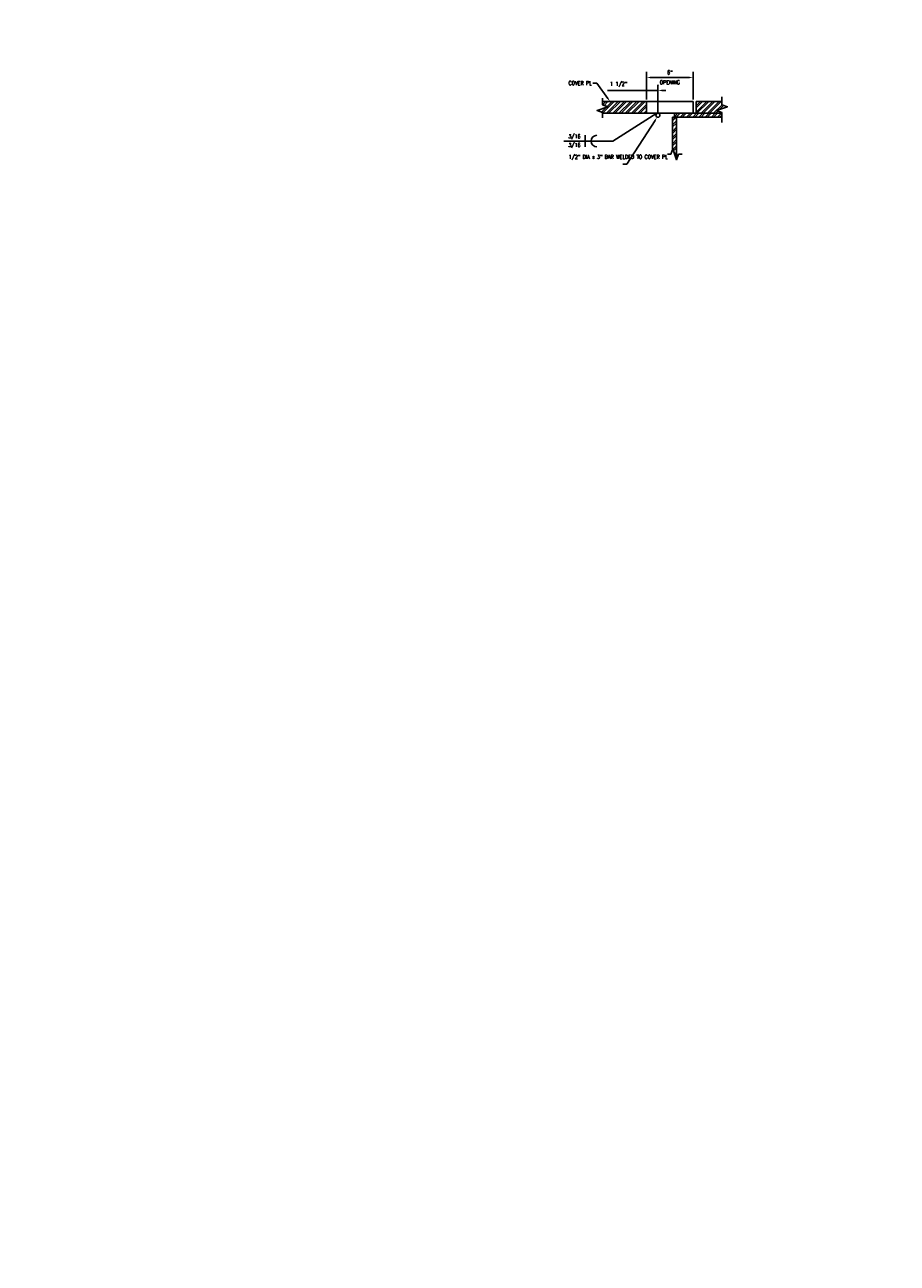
# Model space of a CAD drawing. Header units: inches. Extents: x 0 to 497, y -395 to 0.
# Tile 9 of 33: x 0 to 111, y -158 to 0. Entities that reach past the tile are written whole.
import ezdxf
from ezdxf import colors
from ezdxf.entities.mleader import LeaderData, LeaderLine
from ezdxf.enums import TextEntityAlignment as Align
from ezdxf.math import Vec2, Vec3

# ---------------------------------------------------------------- set-up
doc = ezdxf.new("R2010")
doc.units = ezdxf.units.IN
doc.header["$MEASUREMENT"] = 0
for name, color, linetype in [('S-ANNO-DIMS', 1, 'Continuous'), ('S-ANNO-TEXT', 2, 'Continuous'), ('S-DETL-MEDM', 3, 'Continuous'), ('S-DETL-PATT', 1, 'Continuous')]:
    doc.layers.add(name, color=color, linetype=linetype)
doc.layers.add('S-ANNO-SYMB', color=2, linetype='Continuous', lineweight=25)
doc.styles.add('Annotative', font='romans.shx', dxfattribs={"width": 0.8, "height": 0.125})
doc.styles.get("Standard").update_dxf_attribs({"font": 'romans.shx', "width": 0.8})
doc.dimstyles.new('Annotative', dxfattribs={"dimscale": 0, "dimtxt": 0.125, "dimasz": 0.125, "dimexe": 0.179688, "dimexo": 0.0625, "dimgap": 0.09, "dimtad": 1, "dimdec": 3, "dimzin": 3, "dimdsep": 46, "dimlunit": 4, "dimtxsty": 'Annotative', "dimcen": 0.09, "dimclrt": 2, "dimazin": 2, "dimtfac": 1, "dimtdec": 3, "dimtmove": 1, "dimatfit": 3, "dimfxl": 1, "dimtfill": 1, "dimfrac": 2, "dimtolj": 1, "dimtzin": 0, "dimarcsym": 0})

# ---------------------------------------------------------------- blocks, each defined once
blk = doc.blocks.new('*D40')
at = {"layer": 'Defpoints', "color": 0, "transparency": 16777216}
for p in [(79.32, -6.74), (79.32, -9.8), (85.31, -9.8)]:
    blk.add_point(p, dxfattribs=at)
at = {"layer": 'S-ANNO-DIMS', "color": 0, "lineweight": -2, "transparency": 16777216}
for p, q in [((79.32, -9.55), (79.32, -6.02)), ((85.31, -9.55), (85.31, -6.02)), ((84.81, -6.74), (79.82, -6.74))]:
    blk.add_line(p, q, dxfattribs=at)
at = {"layer": 'S-ANNO-DIMS', "color": 0, "transparency": 16777216}
for points in [[(79.82, -6.66), (79.82, -6.82), (79.32, -6.74)], [(84.81, -6.66), (84.81, -6.82), (85.31, -6.74)]]:
    blk.add_solid(points, dxfattribs=at)
at = {"layer": 'S-ANNO-DIMS', "color": 2, "transparency": 16777216, "insert": (82.32, -6.08), "char_height": 0.5, "attachment_point": 5, "style": 'Annotative', "bg_fill": 3, "box_fill_scale": 1.25, "bg_fill_color": 256, "bg_fill_true_color": 13158600, "bg_fill_transparency": 0}
blk.add_mtext('\\A1;6"', dxfattribs=at)
at = {"layer": 'S-ANNO-DIMS', "color": 2, "transparency": 16777216, "insert": (82.32, -7.35), "char_height": 0.5, "attachment_point": 5, "style": 'Annotative', "bg_fill": 3, "box_fill_scale": 1.25, "bg_fill_color": 256, "bg_fill_true_color": 13158600, "bg_fill_transparency": 0}
blk.add_mtext('\\A1;OPENING', dxfattribs=at)
blk = doc.blocks.new('*D43')
at = {"layer": 'Defpoints', "color": 0, "transparency": 16777216}
for p in [(80.8, -8.38), (79.32, -9.8), (80.8, -11.55)]:
    blk.add_point(p, dxfattribs=at)
at = {"layer": 'S-ANNO-DIMS', "color": 0, "lineweight": -2, "transparency": 16777216}
for p, q in [((79.32, -9.55), (79.32, -7.66)), ((80.8, -11.3), (80.8, -7.66)), ((74.38, -8.38), (79.32, -8.38)), ((78.82, -8.38), (78.32, -8.38)), ((79.32, -8.38), (80.8, -8.38)), ((79.32, -8.38), (80.8, -8.38)), ((81.3, -8.38), (81.8, -8.38))]:
    blk.add_line(p, q, dxfattribs=at)
at = {"layer": 'S-ANNO-DIMS', "color": 0, "transparency": 16777216}
for points in [[(78.82, -8.29), (78.82, -8.46), (79.32, -8.38)], [(81.3, -8.29), (81.3, -8.46), (80.8, -8.38)]]:
    blk.add_solid(points, dxfattribs=at)
at = {"layer": 'S-ANNO-DIMS', "color": 2, "transparency": 16777216, "insert": (75.77, -7.63), "char_height": 0.5, "attachment_point": 5, "style": 'Annotative', "bg_fill": 3, "box_fill_scale": 1.25, "bg_fill_color": 256, "bg_fill_true_color": 13158600, "bg_fill_transparency": 0}
blk.add_mtext('\\A1;1 1/2"', dxfattribs=at)
blk = doc.blocks.new('*U12')
blk.add_line((12.5, 0), (12.5, -3))
blk.add_arc((18.5, 0), 3, 180, 270)
blk.add_attdef('SIZE', text='', height=3).set_placement((10.5, -0.72), align=Align.TOP_RIGHT)
blk.add_attdef('SPACING', text='', height=3).set_placement((18.32, -0.72), align=Align.TOP_LEFT)

msp = doc.modelspace()

# ---------------------------------------------------------------- hatches: boundary and pattern name
at = {"layer": 'S-DETL-PATT', "linetype": 'Continuous', "lineweight": 0}
h = msp.add_hatch(dxfattribs=at)
h.set_pattern_fill('ANSI32', color=8, scale=1.5)
h.set_pattern_definition([(45, (-182.9012, -58.4319), (-0.3977476, 0.3977476), []), (45, (-182.63605, -58.4319), (-0.3977476, 0.3977476), [])])
h.paths.add_polyline_path([(73.735, -9.8027), (73.735, -10.2122), (74.4219, -10.4622), (73.0481, -10.9622), (73.735, -11.2122), (73.735, -11.3028), (79.3399, -11.3027), (79.3399, -9.8027)])
h = msp.add_hatch(dxfattribs=at)
h.set_pattern_fill('ANSI32', color=8, scale=1.5)
h.set_pattern_definition([(45, (-172.4173, -58.432), (-0.3977476, 0.3977476), []), (45, (-172.15215, -58.432), (-0.3977476, 0.3977476), [])])
h.paths.add_polyline_path([(88.969, -10.2122), (88.969, -9.8028), (85.6738, -9.8028), (85.6738, -11.3028), (88.969, -11.3028), (88.969, -11.2122), (88.2821, -10.9622), (89.6559, -10.4622)])
at = {"layer": 'S-DETL-PATT'}
h = msp.add_hatch(dxfattribs=at)
h.set_pattern_fill('ANSI32', color=8, scale=1.5)
h.set_pattern_definition([(45, (19.40344, -85.59063), (-0.3977476, 0.3977476), []), (45, (19.6686, -85.59063), (-0.3977476, 0.3977476), [])])
h.paths.add_polyline_path([(83.1738, -11.8028), (82.9238, -11.8028), (82.6738, -11.8028), (82.6877, -15.8434), (83.1738, -17.1788)])
h.paths.add_polyline_path([(88.969, -11.8028), (88.969, -11.432), (82.9238, -11.432), (82.9238, -11.8028)])
h.paths.add_polyline_path([(88.969, -11.432), (88.969, -11.3028), (82.9238, -11.3028), (82.9238, -11.432)])

# ---------------------------------------------------------------- linework, layer by layer
at = {"layer": 'S-ANNO-DIMS'}
msp.add_lwpolyline([(85.6738, -9.8028), (85.6738, -9.8026)], dxfattribs=at)
at = {"layer": 'S-ANNO-SYMB'}
for points in [[(88.969, -9.1925), (88.969, -10.2122), (89.6559, -10.4622), (88.2821, -10.9622), (88.969, -11.2122), (88.969, -12.4732)], [(82.0131, -16.5303), (82.4377, -16.5303), (82.6877, -15.8434), (83.1877, -17.2172), (83.4377, -16.5303), (83.887, -16.5303)]]:
    msp.add_lwpolyline(points, dxfattribs=at)
at = {"layer": 'S-DETL-MEDM', "color": 3}
msp.add_line((73.7189, -9.8027), (85.3077, -9.8026), dxfattribs=at)
at = {"layer": 'S-DETL-MEDM'}
for p, q in [((85.3077, -11.3026), (85.3077, -9.8026)), ((82.6738, -11.8028), (82.6738, -15.8818)), ((88.969, -11.8028), (82.6738, -11.8028)), ((82.9238, -11.3028), (82.9238, -11.8028)), ((88.969, -11.3028), (82.9238, -11.3028)), ((83.1738, -11.8028), (83.1738, -17.1788))]:
    msp.add_line(p, q, dxfattribs=at)
at = {"layer": 'S-DETL-MEDM', "color": 3}
for points in [[(79.3238, -9.8027), (79.3238, -11.3028), (73.7189, -11.3028)], [(85.6738, -9.8028), (85.6738, -11.3028), (88.969, -11.3028)], [(88.969, -9.8028), (85.6738, -9.8028)], [(79.3399, -11.3028), (82.9399, -11.3028)]]:
    msp.add_lwpolyline(points, dxfattribs=at)
at = {"layer": 'S-DETL-MEDM'}
msp.add_circle((80.7988, -11.5528), 0.25, dxfattribs=at)

# ---------------------------------------------------------------- block references
at = {"layer": 'S-ANNO-SYMB', "xscale": -0.25, "yscale": 0.25, "zscale": 0.25, "rotation": 180}
msp.add_blockref('*U12', (68.3977, -14.8455), dxfattribs=at)
at = {"layer": 'S-ANNO-SYMB', "xscale": 0.25, "yscale": 0.25, "zscale": 0.25}
msp.add_blockref('*U12', (68.3977, -14.8455), dxfattribs=at)

# ---------------------------------------------------------------- leaders
at = {"layer": 'S-ANNO-TEXT', "linetype": 'Continuous'}
ml = msp.add_multileader_mtext('Standard', dxfattribs=at)
ml.set_content('OUTSIDE EDGE OF TRENCH ASSEMBLY ', color=256, style='Annotative')
ml.set_leader_properties(color=1)
ml.build(insert=Vec2(0, 0))
ml.multileader.update_dxf_attribs({"text_right_attachment_type": 3, "dogleg_length": 0.125, "arrow_head_size": 1, "scale": 8})
ctx = ml.context
ctx.base_point, ctx.scale, ctx.char_height, ctx.arrow_head_size, ctx.landing_gap_size, ctx.plane_origin = Vec3(150.2562, -13.1163), 8, 1, 1, 0.25, Vec3(-246.6162, -423.9436)
ctx.right_attachment, ctx.text_align_type = 3, 2
notes = []
notes.append((ctx, [(1, (1, 1, 0), (160.2896, -16.4497), (-1, 0), 1, [(1, [(169.0676, -20.2117), (166.1728, -31.2117)], 0, [])])]))
ctx.mtext.insert, ctx.mtext.width, ctx.mtext.defined_height, ctx.mtext.alignment = Vec3(159.0396, -12.6163), 10.55449, 2.6619, 3
ml = msp.add_multileader_mtext('Standard', dxfattribs=at)
ml.set_content('1/4" THICK SS TRENCH PLATE', color=256, style='Annotative')
ml.set_leader_properties(color=1)
ml.build(insert=Vec2(0, 0))
ml.multileader.update_dxf_attribs({"text_right_attachment_type": 3, "dogleg_length": 0.125, "arrow_head_size": 1, "scale": 8})
ctx = ml.context
ctx.base_point, ctx.scale, ctx.char_height, ctx.arrow_head_size, ctx.landing_gap_size, ctx.plane_origin = Vec3(150.2562, -25.477), 8, 1, 1, 0.25, Vec3(-246.6162, -450.3708)
ctx.right_attachment, ctx.text_align_type = 3, 2
notes.append((ctx, [(1, (1, 1, 0), (158.461, -29.0009), (-1, 0), 1, [(0, [(166.1646, -33.8683)], 0, [])])]))
ctx.mtext.insert, ctx.mtext.width, ctx.mtext.defined_height, ctx.mtext.alignment = Vec3(157.211, -24.977), 7.414104, 10.5446, 3
ml = msp.add_multileader_mtext('Standard', dxfattribs=at)
ml.set_content('COVER PLATE HINGE', color=256, style='Annotative')
ml.set_leader_properties(color=1)
ml.build(insert=Vec2(0, 0))
ml.multileader.update_dxf_attribs({"text_right_attachment_type": 3, "dogleg_length": 0.125, "arrow_head_size": 1, "scale": 8})
ctx = ml.context
ctx.base_point, ctx.scale, ctx.char_height, ctx.arrow_head_size, ctx.landing_gap_size, ctx.plane_origin = Vec3(149.0372, -36.7247), 8, 1, 1, 0.25, Vec3(-246.6162, -459.7613)
ctx.right_attachment, ctx.text_align_type = 3, 2
notes.append((ctx, [(1, (1, 1, 0), (158.461, -38.3914), (-1, 0), 1, [(0, [(166.4312, -34.9617)], 0, [])])]))
ctx.mtext.insert, ctx.mtext.width, ctx.mtext.defined_height, ctx.mtext.alignment = Vec3(157.211, -36.2247), 8.486899, 10.5446, 3
ml = msp.add_multileader_mtext('Standard', dxfattribs=at)
ml.set_content('1/4" THICK SS TRENCH PLATE', color=256, style='Annotative')
ml.set_leader_properties(color=1)
ml.build(insert=Vec2(0, 0))
ml.multileader.update_dxf_attribs({"text_right_attachment_type": 3, "dogleg_length": 0.125, "arrow_head_size": 1, "scale": 8})
ctx = ml.context
ctx.base_point, ctx.scale, ctx.char_height, ctx.arrow_head_size, ctx.landing_gap_size, ctx.plane_origin = Vec3(151.8067, -49.1542), 8, 1, 1, 0.25, Vec3(-249.3422, -464.623)
ctx.right_attachment, ctx.text_align_type = 3, 2
notes.append((ctx, [(1, (1, 1, 0), (162.3352, -51.0114), (-1, 0), 1, [(0, [(168.948, -61.3901)], 0, [])])]))
ctx.mtext.insert, ctx.mtext.width, ctx.mtext.defined_height, ctx.mtext.alignment = Vec3(161.0852, -48.6542), 10.726803, 4.0269, 3
ml = msp.add_multileader_mtext('Standard', dxfattribs=at)
ml.set_content('\\A1;20" x 4-1/8" x 3/4" CI TRENCH DRAIN GRATE', color=256, style='Annotative')
ml.set_leader_properties(color=1)
ml.build(insert=Vec2(0, 0))
ml.multileader.update_dxf_attribs({"text_right_attachment_type": 3, "dogleg_length": 0.125, "arrow_head_size": 1, "scale": 8})
ctx = ml.context
ctx.base_point, ctx.scale, ctx.char_height, ctx.arrow_head_size, ctx.landing_gap_size, ctx.plane_origin = Vec3(148.6958, -144.6807), 8, 1, 1, 0.25, Vec3(-200.0028, -561.7511)
ctx.right_attachment, ctx.text_align_type = 3, 2
notes.append((ctx, [(1, (1, 1, 0), (160.3672, -148.395), (-1, 0), 1, [(0, [(177.0773, -137.4865)], 0, [])])]))
ctx.mtext.insert, ctx.mtext.width, ctx.mtext.defined_height, ctx.mtext.alignment = Vec3(159.1172, -144.1807), 12.357166, 15.6666, 3
ml = msp.add_multileader_mtext('Standard', dxfattribs=at)
ml.set_content('REMOVABLE SS MESH BASKET STRAINER', color=256, style='Annotative')
ml.set_leader_properties(color=1)
ml.build(insert=Vec2(0, 0))
ml.multileader.update_dxf_attribs({"text_right_attachment_type": 3, "dogleg_length": 0.125, "arrow_head_size": 1, "scale": 8})
ctx = ml.context
ctx.base_point, ctx.scale, ctx.char_height, ctx.arrow_head_size, ctx.landing_gap_size, ctx.plane_origin = Vec3(148.668, -150.9985), 8, 1, 1, 0.25, Vec3(-199.9716, -574.2356)
ctx.right_attachment, ctx.text_align_type = 3, 2
notes.append((ctx, [(1, (1, 1, 0), (159.0442, -154.3318), (-1, 0), 1, [(0, [(176.459, -140.2892)], 0, [])])]))
ctx.mtext.insert, ctx.mtext.width, ctx.mtext.defined_height, ctx.mtext.alignment = Vec3(157.7942, -150.4985), 9.37934, 2.6514, 3
ml = msp.add_multileader_mtext('Standard', dxfattribs=at)
ml.set_content('3" PVC DRAIN', color=256, style='Annotative')
ml.set_leader_properties(color=1)
ml.build(insert=Vec2(0, 0))
ml.multileader.update_dxf_attribs({"text_right_attachment_type": 3, "dogleg_length": 0.125, "arrow_head_size": 1, "scale": 8})
ctx = ml.context
ctx.base_point, ctx.scale, ctx.char_height, ctx.arrow_head_size, ctx.landing_gap_size, ctx.plane_origin = Vec3(148.668, -157.2784), 8, 1, 1, 0.25, Vec3(-201.4079, -577.6876)
ctx.right_attachment, ctx.text_align_type = 3, 2
notes.append((ctx, [(1, (1, 1, 0), (158.5109, -157.4689), (-1, 0), 1, [(0, [(175.9749, -146.7793)], 0, [])])]))
ctx.mtext.insert, ctx.mtext.width, ctx.mtext.defined_height, ctx.mtext.alignment = Vec3(157.2609, -156.7784), 11.17734, 2.6619, 3
for ctx, leaders in notes:
    for number, flags, end, landing, length, lines in leaders:
        leader = LeaderData()
        leader.index, (leader.has_last_leader_line, leader.has_dogleg_vector, leader.attachment_direction) = number, flags
        leader.last_leader_point, leader.dogleg_vector, leader.dogleg_length = Vec3(end), Vec3(landing), length
        for number, points, colour, breaks in lines:
            line = LeaderLine()
            line.index, line.vertices, line.color, line.breaks = number, Vec3.list(points), colors.encode_raw_color(colour), breaks
            leader.lines.append(line)
        ctx.leaders.append(leader)

# ---------------------------------------------------------------- next in the draw order: dimensions: what is measured, and where the dimension line sits
at = {"layer": 'S-ANNO-DIMS'}
dim = msp.add_linear_dim(base=(79.3238, -6.7401), p1=(85.3077, -9.8026), p2=(79.3238, -9.8027), text='<>\\XOPENING', dimstyle='Annotative', override={"dimtxt": 0.125, "dimpost": '\\X', "dimclrt": 2}, dxfattribs=at)
dim.commit()
dim.dimension.update_dxf_attribs({"geometry": '*D40', "text_midpoint": (82.3157, -6.7401)})

# ---------------------------------------------------------------- next in the draw order: dimensions: what is measured, and where the dimension line sits
dim = msp.add_linear_dim(base=(80.7988, -8.3755), p1=(79.3238, -9.8027), p2=(80.7988, -11.5528), dimstyle='Annotative', override={"dimtxt": 0.125, "dimpost": '\\X', "dimclrt": 2}, dxfattribs=at)
dim.commit()
dim.dimension.update_dxf_attribs({"geometry": '*D43', "text_midpoint": (75.7748, -8.3755), "dimtype": 160})

# ---------------------------------------------------------------- next in the draw order: linework, layer by layer
at = {"layer": 'S-ANNO-SYMB'}
msp.add_lwpolyline([(73.7189, -9.363), (73.7189, -10.2122), (74.4058, -10.4622), (73.032, -10.9622), (73.7189, -11.2122), (73.7189, -11.8568)], dxfattribs=at)

# ---------------------------------------------------------------- next in the draw order: leaders
msp.add_leader([(80.6744, -11.3028), (75.0336, -14.8455), (68.7836, -14.8455)], dimstyle='Annotative', override={"dimscale": 0, "dimtxt": 0.046875, "dimasz": 0.046875, "dimgap": 0.625, "dimtad": 0}, dxfattribs=at)
ml = msp.add_multileader_mtext('Standard', dxfattribs=at)
ml.set_content('3/16', color=256, style='Annotative')
ml.set_leader_properties()
ml.build(insert=Vec2(0, 0))
ml.multileader.update_dxf_attribs({"text_right_attachment_type": 3, "dogleg_length": 0.125, "arrow_head_size": 0.5, "scale": 4})
ctx = ml.context
ctx.base_point, ctx.scale, ctx.char_height, ctx.arrow_head_size, ctx.landing_gap_size, ctx.plane_origin = Vec3(69.2359, -15.4315), 4, 0.5, 0.5, 0.125, Vec3(-331.0011, -430.3473)
ctx.right_attachment = 3
notes = []
notes.append((ctx, [(0, (0, 0, 0), (0, 0), (1, 0), 1, [])]))
ctx.mtext.insert, ctx.mtext.width, ctx.mtext.defined_height = Vec3(69.3609, -15.0981), 3.903347, 1.3309
ml = msp.add_multileader_mtext('Standard', dxfattribs=at)
ml.set_content('3/16', color=256, style='Annotative')
ml.set_leader_properties()
ml.build(insert=Vec2(0, 0))
ml.multileader.update_dxf_attribs({"text_right_attachment_type": 3, "dogleg_length": 0.125, "arrow_head_size": 0.5, "scale": 4})
ctx = ml.context
ctx.base_point, ctx.scale, ctx.char_height, ctx.arrow_head_size, ctx.landing_gap_size, ctx.plane_origin = Vec3(69.2359, -14.3262), 4, 0.5, 0.5, 0.125, Vec3(-330.9097, -429.0723)
ctx.right_attachment = 3
notes.append((ctx, [(0, (0, 0, 0), (0, 0), (1, 0), 1, [])]))
ctx.mtext.insert, ctx.mtext.width, ctx.mtext.defined_height = Vec3(69.3609, -13.9929), 3.903347, 1.3309
at = {"layer": 'S-ANNO-TEXT', "linetype": 'Continuous'}
ml = msp.add_multileader_mtext('Standard', dxfattribs=at)
ml.set_content('COVER PL', color=256, style='Annotative')
ml.set_leader_properties(color=1)
ml.build(insert=Vec2(0, 0))
ml.multileader.update_dxf_attribs({"text_right_attachment_type": 3, "dogleg_length": 0.125, "arrow_head_size": 0.5, "scale": 4})
ctx = ml.context
ctx.base_point, ctx.scale, ctx.char_height, ctx.arrow_head_size, ctx.landing_gap_size, ctx.plane_origin = Vec3(69.2612, -7.4377), 4, 0.5, 0.5, 0.125, Vec3(-341.8226, -414.281)
ctx.right_attachment = 3
notes.append((ctx, [(1, (1, 1, 0), (72.9826, -7.4377), (-1, 0), 0.5, [(1, [(74.7068, -9.8027)], 0, [])])]))
ctx.mtext.insert, ctx.mtext.width, ctx.mtext.defined_height = Vec3(69.3862, -7.1877), 3.964084, 1.3206
ml = msp.add_multileader_mtext('Standard', dxfattribs=at)
ml.set_content('1/2" DIA x 3" BAR WELDED TO COVER PL', color=256, style='Annotative')
ml.set_leader_properties(color=1)
ml.build(insert=Vec2(0, 0))
ml.multileader.update_dxf_attribs({"text_right_attachment_type": 3, "dogleg_length": 0.125, "arrow_head_size": 0.5, "scale": 4})
ctx = ml.context
ctx.base_point, ctx.scale, ctx.char_height, ctx.arrow_head_size, ctx.landing_gap_size, ctx.plane_origin = Vec3(69.2694, -16.8616), 4, 0.5, 0.5, 0.125, Vec3(-336.937, -426.9068)
ctx.right_attachment = 3
notes.append((ctx, [(1, (1, 1, 0), (76.8384, -17.7902), (-1, 0), 0.5, [(1, [(80.7051, -11.7846)], 0, [])])]))
ctx.mtext.insert, ctx.mtext.width, ctx.mtext.defined_height = Vec3(69.3944, -16.6116), 7.544435, 1.3206
for ctx, leaders in notes:
    for number, flags, end, landing, length, lines in leaders:
        leader = LeaderData()
        leader.index, (leader.has_last_leader_line, leader.has_dogleg_vector, leader.attachment_direction) = number, flags
        leader.last_leader_point, leader.dogleg_vector, leader.dogleg_length = Vec3(end), Vec3(landing), length
        for number, points, colour, breaks in lines:
            line = LeaderLine()
            line.index, line.vertices, line.color, line.breaks = number, Vec3.list(points), colors.encode_raw_color(colour), breaks
            leader.lines.append(line)
        ctx.leaders.append(leader)

doc.saveas('drawing.dxf')
